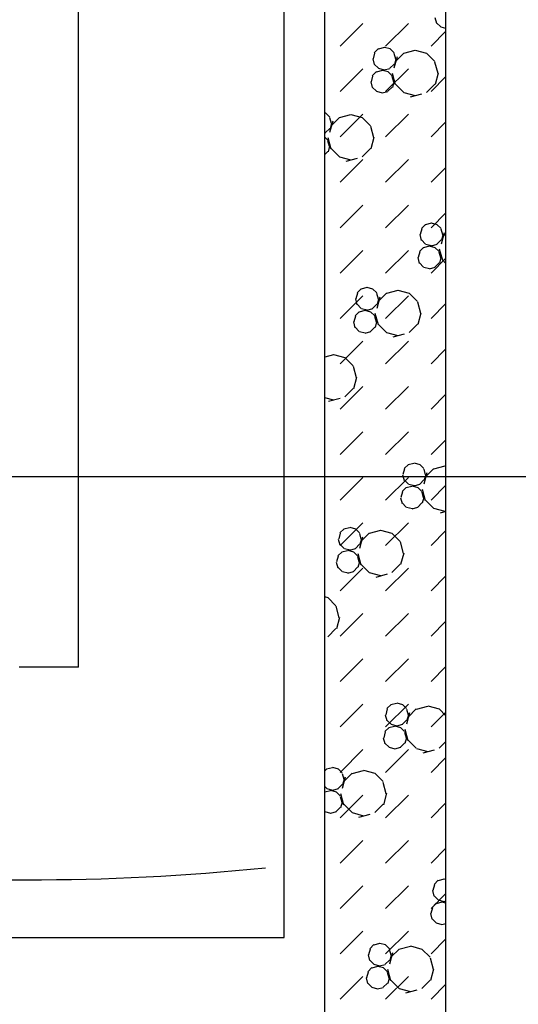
# Model space of a CAD drawing. Header units: millimetres. Extents: x 226749 to 325316, y -44191 to 40236.
# Tile 69 of 164: x 294745 to 295732, y 2736 to 4684. Entities that reach past the tile are written whole.
import ezdxf

# ---------------------------------------------------------------- set-up
doc = ezdxf.new("R2010")
doc.units = ezdxf.units.MM
doc.header["$LTSCALE"] = 100
doc.linetypes.add('DASHDOT', pattern=[25.4, 12.7, -6.35, 0, -6.35])
doc.layers.add('K_URZĄDZENIA', color=4, linetype='Continuous')
doc.layers.add('KG_BuildingAxis', color=4, linetype='DASHDOT')

# ---------------------------------------------------------------- blocks, each defined once
blk = doc.blocks.new('KOCIOŁ_RZUT')
at = {"layer": 'K_URZĄDZENIA'}
for q in [(132755.9, 71443.9), (136447.9, 71326.4)]:
    blk.add_line((136447.9, 71443.9), q, dxfattribs=at)

msp = doc.modelspace()

# ---------------------------------------------------------------- linework, layer by layer
for p, q in [((295588.43, 1660), (295588.43, 16380)), ((295348.43, 1900), (295348.43, 16140)), ((295379.26, 4632.11), (295424.16, 4677.01)), ((295469.06, 4632.11), (295513.96, 4677.01)), ((295566.69, 4688.64), (295569.7, 4677.39)), ((295578.19, 4670.08), (295569.95, 4678.31)), ((295558.86, 4632.11), (295588.43, 4661.68)), ((295588.43, 4666.83), (295578.86, 4669.4)), ((295447.32, 4618.36), (295444.31, 4607.11)), ((295454.89, 4627.27), (295446.65, 4619.04)), ((295465.89, 4629.37), (295454.64, 4626.36)), ((295478.06, 4626.6), (295466.81, 4629.61)), ((295485.62, 4619.04), (295477.39, 4627.28)), ((295485.37, 4618.12), (295488.39, 4606.87)), ((295504.82, 4618.48), (295488.34, 4602.01)), ((295527.06, 4623.59), (295504.56, 4617.56)), ((295550.48, 4617.8), (295527.98, 4623.83)), ((295566.29, 4602.01), (295549.81, 4618.48)), ((295443.39, 4606.87), (295446.4, 4595.62)), ((295491.55, 4610.79), (295485.52, 4588.29)), ((295489.31, 4607.11), (295486.29, 4595.86)), ((295566.04, 4601.09), (295572.06, 4578.59)), ((295379.26, 4542.3), (295424.16, 4587.2)), ((295450.91, 4581.77), (295442.67, 4573.53)), ((295454.89, 4588.3), (295446.65, 4596.54)), ((295461.91, 4583.86), (295450.66, 4580.85)), ((295466.81, 4584.61), (295455.56, 4587.63)), ((295474.08, 4581.09), (295462.83, 4584.11)), ((295477.14, 4587.39), (295465.89, 4584.37)), ((295469.06, 4542.3), (295513.96, 4587.2)), ((295481.64, 4573.53), (295473.41, 4581.77)), ((295485.62, 4596.54), (295477.39, 4588.3)), ((295482.07, 4578.59), (295488.09, 4556.09)), ((295572.98, 4578.83), (295566.96, 4556.33)), ((295439.41, 4561.36), (295442.42, 4550.11)), ((295443.34, 4572.86), (295440.33, 4561.61)), ((295481.39, 4572.61), (295484.41, 4561.36)), ((295485.33, 4561.61), (295482.31, 4550.36)), ((295558.86, 4542.3), (295588.43, 4571.87)), ((295450.91, 4542.8), (295442.67, 4551.03)), ((295462.83, 4539.11), (295451.58, 4542.12)), ((295473.16, 4541.88), (295461.91, 4538.86)), ((295481.64, 4551.03), (295473.4, 4542.8)), ((295504.82, 4540.54), (295488.34, 4557.01)), ((295527.99, 4533.83), (295505.49, 4539.86)), ((295566.29, 4557.01), (295549.81, 4540.54)), ((295540.11, 4537.08), (295517.61, 4531.06)), ((295350.78, 4499.32), (295348.43, 4499.95)), ((295358.34, 4491.76), (295350.11, 4500)), ((295358.09, 4490.84), (295361.11, 4479.59)), ((295364.27, 4483.51), (295358.24, 4461.01)), ((295377.54, 4491.2), (295361.07, 4474.73)), ((295399.79, 4496.31), (295377.29, 4490.28)), ((295379.26, 4452.5), (295424.16, 4497.4)), ((295423.21, 4490.52), (295400.71, 4496.55)), ((295439.01, 4474.73), (295422.54, 4491.2)), ((295469.06, 4452.5), (295513.96, 4497.4)), ((295558.86, 4452.5), (295588.43, 4482.07)), ((295358.34, 4469.26), (295350.11, 4461.02)), ((295362.03, 4479.83), (295359.01, 4468.58)), ((295438.76, 4473.81), (295444.79, 4451.31)), ((295349.86, 4460.11), (295348.43, 4459.72)), ((295354.36, 4446.25), (295348.43, 4452.18)), ((295354.11, 4445.33), (295357.13, 4434.08)), ((295354.79, 4451.31), (295360.82, 4428.81)), ((295445.71, 4451.55), (295439.68, 4429.05)), ((295354.36, 4423.75), (295348.43, 4417.82)), ((295358.05, 4434.33), (295355.03, 4423.08)), ((295377.54, 4413.26), (295361.07, 4429.73)), ((295439.01, 4429.73), (295422.54, 4413.26)), ((295400.71, 4406.55), (295378.21, 4412.58)), ((295379.26, 4362.7), (295424.16, 4407.6)), ((295412.83, 4409.81), (295390.33, 4403.78)), ((295469.06, 4362.7), (295513.96, 4407.6)), ((295558.86, 4362.7), (295588.43, 4392.27)), ((295379.26, 4272.89), (295424.16, 4317.8)), ((295469.06, 4272.89), (295513.96, 4317.8)), ((295558.86, 4272.89), (295588.43, 4302.46)), ((295540.5, 4270.63), (295537.48, 4259.38)), ((295548.06, 4279.54), (295539.83, 4271.31)), ((295559.06, 4281.64), (295547.81, 4278.62)), ((295571.23, 4278.87), (295559.98, 4281.88)), ((295578.8, 4271.31), (295570.56, 4279.54)), ((295578.55, 4270.39), (295581.56, 4259.14)), ((295536.56, 4259.14), (295539.58, 4247.89)), ((295548.06, 4240.57), (295539.83, 4248.81)), ((295578.8, 4248.81), (295570.56, 4240.57)), ((295584.72, 4263.06), (295578.69, 4240.56)), ((295582.48, 4259.38), (295579.47, 4248.13)), ((295588.43, 4261.19), (295581.52, 4254.27)), ((295379.26, 4183.09), (295424.16, 4227.99)), ((295469.06, 4183.09), (295513.96, 4227.99)), ((295544.08, 4234.03), (295535.84, 4225.8)), ((295555.08, 4236.13), (295543.83, 4233.12)), ((295559.98, 4236.88), (295548.73, 4239.89)), ((295567.25, 4233.36), (295556, 4236.37)), ((295570.31, 4239.65), (295559.06, 4236.64)), ((295574.82, 4225.8), (295566.58, 4234.03)), ((295575.24, 4230.86), (295581.27, 4208.36)), ((295532.58, 4213.63), (295535.6, 4202.38)), ((295536.51, 4225.12), (295533.5, 4213.87)), ((295558.86, 4183.09), (295588.43, 4212.66)), ((295574.57, 4224.88), (295577.58, 4213.63)), ((295578.5, 4213.87), (295575.49, 4202.62)), ((295588.43, 4202.36), (295581.52, 4209.27)), ((295544.08, 4195.06), (295535.84, 4203.3)), ((295556, 4191.37), (295544.75, 4194.39)), ((295566.33, 4194.15), (295555.08, 4191.13)), ((295574.82, 4203.3), (295566.58, 4195.06)), ((295420.78, 4152.26), (295412.55, 4144.03)), ((295431.78, 4154.36), (295420.53, 4151.34)), ((295443.95, 4151.59), (295432.7, 4154.6)), ((295451.52, 4144.03), (295443.28, 4152.26)), ((295379.26, 4093.29), (295424.16, 4138.19)), ((295409.28, 4131.86), (295412.3, 4120.61)), ((295413.22, 4143.35), (295410.2, 4132.1)), ((295451.27, 4143.11), (295454.28, 4131.86)), ((295457.44, 4135.78), (295451.41, 4113.28)), ((295455.2, 4132.1), (295452.19, 4120.85)), ((295470.71, 4143.47), (295454.24, 4126.99)), ((295469.06, 4093.29), (295513.96, 4138.19)), ((295492.96, 4148.58), (295470.46, 4142.55)), ((295516.38, 4142.79), (295493.88, 4148.82)), ((295532.18, 4126.99), (295515.71, 4143.47)), ((295420.78, 4113.29), (295412.55, 4121.53)), ((295432.7, 4109.6), (295421.45, 4112.62)), ((295443.03, 4112.37), (295431.78, 4109.36)), ((295451.52, 4121.53), (295443.28, 4113.29)), ((295531.93, 4126.08), (295537.96, 4103.58)), ((295558.86, 4093.29), (295588.43, 4122.86)), ((295409.24, 4097.85), (295406.22, 4086.59)), ((295416.8, 4106.76), (295408.56, 4098.52)), ((295427.8, 4108.85), (295416.55, 4105.84)), ((295439.97, 4106.08), (295428.72, 4109.09)), ((295447.54, 4098.52), (295439.3, 4106.76)), ((295447.29, 4097.6), (295450.3, 4086.35)), ((295447.96, 4103.58), (295453.99, 4081.08)), ((295538.88, 4103.82), (295532.85, 4081.32)), ((295405.3, 4086.35), (295408.32, 4075.1)), ((295416.8, 4067.78), (295408.57, 4076.02)), ((295447.54, 4076.02), (295439.3, 4067.78)), ((295451.22, 4086.59), (295448.21, 4075.34)), ((295470.71, 4065.52), (295454.24, 4082)), ((295532.18, 4082), (295515.71, 4065.52)), ((295428.72, 4064.09), (295417.47, 4067.11)), ((295439.05, 4066.87), (295427.8, 4063.85)), ((295493.88, 4058.82), (295471.38, 4064.85)), ((295506, 4062.07), (295483.5, 4056.04)), ((295379.26, 4003.49), (295424.16, 4048.39)), ((295469.06, 4003.49), (295513.96, 4048.39)), ((295558.86, 4003.49), (295588.43, 4033.06)), ((295365.68, 4021.3), (295348.43, 4016.68)), ((295389.1, 4015.51), (295366.6, 4021.54)), ((295404.9, 3999.72), (295388.43, 4016.19)), ((295404.65, 3998.8), (295410.68, 3976.3)), ((295411.6, 3976.54), (295405.57, 3954.04)), ((295379.26, 3913.68), (295424.16, 3958.59)), ((295469.06, 3913.68), (295513.96, 3958.59)), ((295366.6, 3931.54), (295348.43, 3936.41)), ((295404.9, 3954.72), (295388.43, 3938.25)), ((295558.86, 3913.68), (295588.43, 3943.25)), ((295378.72, 3934.79), (295356.22, 3928.76)), ((295379.26, 3823.88), (295424.16, 3868.78)), ((295469.06, 3823.88), (295513.96, 3868.78)), ((295558.86, 3823.88), (295588.43, 3853.45)), ((295513.96, 3804.53), (295505.72, 3796.29)), ((295524.96, 3806.63), (295513.71, 3803.61)), ((295537.13, 3803.85), (295525.88, 3806.87)), ((295544.69, 3796.29), (295536.46, 3804.53)), ((295586.13, 3800.84), (295563.63, 3794.81)), ((295588.43, 3800.72), (295587.06, 3801.09)), ((295502.46, 3784.12), (295505.47, 3772.87)), ((295506.39, 3795.62), (295503.38, 3784.37)), ((295544.44, 3795.38), (295547.46, 3784.13)), ((295550.62, 3788.05), (295544.59, 3765.55)), ((295548.38, 3784.37), (295545.36, 3773.12)), ((295563.89, 3795.73), (295547.41, 3779.26)), ((295379.26, 3734.08), (295424.16, 3778.98)), ((295469.06, 3734.08), (295513.96, 3778.98)), ((295513.96, 3765.56), (295505.72, 3773.79)), ((295520.98, 3761.12), (295509.73, 3758.1)), ((295525.88, 3761.87), (295514.63, 3764.88)), ((295533.15, 3758.35), (295521.9, 3761.36)), ((295536.21, 3764.64), (295524.96, 3761.63)), ((295544.69, 3773.79), (295536.46, 3765.56)), ((295558.86, 3734.08), (295588.43, 3763.65)), ((295502.41, 3750.11), (295499.4, 3738.86)), ((295509.98, 3759.02), (295501.74, 3750.79)), ((295540.71, 3750.79), (295532.48, 3759.02)), ((295540.46, 3749.87), (295543.48, 3738.62)), ((295541.14, 3755.84), (295547.17, 3733.35)), ((295498.48, 3738.62), (295501.49, 3727.37)), ((295509.98, 3720.05), (295501.74, 3728.29)), ((295540.71, 3728.29), (295532.48, 3720.05)), ((295544.4, 3738.86), (295541.38, 3727.61)), ((295563.89, 3717.79), (295547.41, 3734.26)), ((295521.9, 3716.36), (295510.65, 3719.38)), ((295532.23, 3719.13), (295520.98, 3716.12)), ((295587.06, 3711.09), (295564.56, 3717.12)), ((295588.43, 3711.46), (295576.67, 3708.31)), ((295379.26, 3644.28), (295424.16, 3689.18)), ((295469.06, 3644.28), (295513.96, 3689.18)), ((295379.11, 3668.34), (295376.1, 3657.09)), ((295386.68, 3677.25), (295378.44, 3669.01)), ((295397.68, 3679.35), (295386.43, 3676.33)), ((295409.85, 3676.57), (295398.6, 3679.59)), ((295417.41, 3669.01), (295409.18, 3677.25)), ((295417.16, 3668.1), (295420.18, 3656.85)), ((295436.61, 3668.45), (295420.14, 3651.98)), ((295458.86, 3673.56), (295436.36, 3667.54)), ((295482.28, 3667.78), (295459.78, 3673.81)), ((295498.08, 3651.98), (295481.61, 3668.45)), ((295558.86, 3644.28), (295588.43, 3673.85)), ((295375.18, 3656.85), (295378.19, 3645.59)), ((295386.68, 3638.28), (295378.44, 3646.51)), ((295417.41, 3646.51), (295409.18, 3638.28)), ((295423.34, 3660.77), (295417.31, 3638.27)), ((295421.1, 3657.09), (295418.08, 3645.84)), ((295497.83, 3651.06), (295503.86, 3628.56)), ((295382.7, 3631.74), (295374.46, 3623.51)), ((295393.7, 3633.84), (295382.45, 3630.82)), ((295398.6, 3634.59), (295387.35, 3637.6)), ((295405.87, 3631.07), (295394.62, 3634.08)), ((295408.93, 3637.36), (295397.68, 3634.35)), ((295413.43, 3623.51), (295405.2, 3631.74)), ((295413.86, 3628.57), (295419.89, 3606.07)), ((295504.78, 3628.81), (295498.75, 3606.31)), ((295371.2, 3611.34), (295374.21, 3600.09)), ((295375.13, 3622.83), (295372.12, 3611.58)), ((295413.18, 3622.59), (295416.2, 3611.34)), ((295417.12, 3611.58), (295414.1, 3600.33)), ((295436.61, 3590.51), (295420.14, 3606.98)), ((295498.08, 3606.98), (295481.61, 3590.51)), ((295382.7, 3592.77), (295374.46, 3601.01)), ((295379.26, 3554.47), (295424.16, 3599.38)), ((295394.62, 3589.08), (295383.37, 3592.1)), ((295404.95, 3591.85), (295393.7, 3588.84)), ((295413.43, 3601.01), (295405.2, 3592.77)), ((295459.78, 3583.81), (295437.28, 3589.84)), ((295471.9, 3587.06), (295449.4, 3581.03)), ((295469.06, 3554.47), (295513.96, 3599.38)), ((295558.86, 3554.47), (295588.43, 3584.04)), ((295355, 3540.5), (295348.43, 3542.26)), ((295370.8, 3524.7), (295354.33, 3541.17)), ((295370.55, 3523.79), (295376.58, 3501.29)), ((295379.26, 3464.67), (295424.16, 3509.57)), ((295469.06, 3464.67), (295513.96, 3509.57)), ((295377.5, 3501.53), (295371.47, 3479.03)), ((295558.86, 3464.67), (295588.43, 3494.24)), ((295370.8, 3479.7), (295354.33, 3463.23)), ((295379.26, 3374.87), (295424.16, 3419.77)), ((295469.06, 3374.87), (295513.96, 3419.77)), ((295558.86, 3374.87), (295588.43, 3404.44)), ((295490.85, 3331.61), (295479.6, 3328.6)), ((295503.02, 3328.84), (295491.77, 3331.86)), ((295379.26, 3285.07), (295424.16, 3329.97)), ((295469.06, 3285.07), (295513.96, 3329.97)), ((295472.29, 3320.61), (295469.27, 3309.36)), ((295479.85, 3329.52), (295471.62, 3321.28)), ((295510.59, 3321.28), (295502.35, 3329.52)), ((295510.34, 3320.36), (295513.35, 3309.11)), ((295516.51, 3313.04), (295510.49, 3290.54)), ((295529.78, 3320.72), (295513.31, 3304.25)), ((295552.03, 3325.83), (295529.53, 3319.8)), ((295575.45, 3320.05), (295552.95, 3326.07)), ((295558.86, 3285.07), (295588.43, 3314.64)), ((295588.43, 3307.07), (295574.78, 3320.72)), ((295468.35, 3309.11), (295471.37, 3297.86)), ((295479.85, 3290.55), (295471.62, 3298.78)), ((295510.59, 3298.78), (295502.35, 3290.54)), ((295514.27, 3309.36), (295511.26, 3298.11)), ((295468.31, 3275.1), (295465.29, 3263.85)), ((295475.87, 3284.01), (295467.63, 3275.77)), ((295486.87, 3286.11), (295475.62, 3283.09)), ((295491.77, 3286.85), (295480.52, 3289.87)), ((295499.04, 3283.33), (295487.79, 3286.35)), ((295502.1, 3289.63), (295490.85, 3286.61)), ((295506.61, 3275.77), (295498.37, 3284.01)), ((295506.36, 3274.86), (295509.37, 3263.61)), ((295507.03, 3280.83), (295513.06, 3258.33)), ((295464.37, 3263.61), (295467.39, 3252.36)), ((295510.29, 3263.85), (295507.28, 3252.6)), ((295529.78, 3242.78), (295513.31, 3259.25)), ((295588.43, 3256.43), (295574.78, 3242.78)), ((295379.26, 3195.26), (295424.16, 3240.17)), ((295475.87, 3245.04), (295467.64, 3253.27)), ((295469.06, 3195.26), (295513.96, 3240.17)), ((295487.79, 3241.35), (295476.54, 3244.36)), ((295498.12, 3244.12), (295486.87, 3241.11)), ((295506.61, 3253.27), (295498.37, 3245.04)), ((295552.95, 3236.07), (295530.45, 3242.1)), ((295565.07, 3239.33), (295542.57, 3233.3)), ((295558.86, 3195.26), (295588.43, 3224.83)), ((295352.57, 3202.24), (295348.43, 3198.1)), ((295363.58, 3204.33), (295352.32, 3201.32)), ((295375.74, 3201.56), (295364.49, 3204.58)), ((295383.31, 3194), (295375.07, 3202.24)), ((295424.75, 3198.55), (295402.25, 3192.52)), ((295448.17, 3192.77), (295425.67, 3198.79)), ((295383.06, 3193.08), (295386.07, 3181.83)), ((295389.24, 3185.76), (295383.21, 3163.26)), ((295387, 3182.08), (295383.98, 3170.83)), ((295402.5, 3193.44), (295386.03, 3176.97)), ((295463.97, 3176.97), (295447.5, 3193.44)), ((295463.72, 3176.05), (295469.75, 3153.55)), ((295352.57, 3163.27), (295348.43, 3167.41)), ((295359.59, 3158.83), (295348.43, 3155.84)), ((295348.59, 3156.73), (295348.43, 3156.57)), ((295364.49, 3159.58), (295353.24, 3162.59)), ((295371.76, 3156.06), (295360.51, 3159.07)), ((295374.82, 3162.35), (295363.57, 3159.33)), ((295379.33, 3148.49), (295371.09, 3156.73)), ((295383.31, 3171.5), (295375.07, 3163.27)), ((295379.08, 3147.58), (295382.09, 3136.33)), ((295379.26, 3105.46), (295424.16, 3150.36)), ((295379.75, 3153.55), (295385.78, 3131.05)), ((295470.67, 3153.79), (295464.64, 3131.29)), ((295469.06, 3105.46), (295513.96, 3150.36)), ((295348.59, 3117.76), (295348.43, 3117.92)), ((295379.33, 3125.99), (295371.09, 3117.76)), ((295383.01, 3136.57), (295380, 3125.32)), ((295402.5, 3115.5), (295386.03, 3131.97)), ((295463.97, 3131.97), (295447.5, 3115.5)), ((295558.86, 3105.46), (295588.43, 3135.03)), ((295360.51, 3114.07), (295349.26, 3117.08)), ((295370.84, 3116.84), (295359.59, 3113.83)), ((295425.67, 3108.8), (295403.17, 3114.82)), ((295437.79, 3112.05), (295415.29, 3106.02)), ((295379.26, 3015.66), (295424.16, 3060.56)), ((295469.06, 3015.66), (295513.96, 3060.56)), ((295558.86, 3015.66), (295588.43, 3045.23)), ((295573.03, 2981.78), (295564.79, 2973.55)), ((295584.03, 2983.88), (295572.78, 2980.86)), ((295588.43, 2983.19), (295584.95, 2984.12)), ((295379.26, 2925.86), (295424.16, 2970.76)), ((295469.06, 2925.86), (295513.96, 2970.76)), ((295561.53, 2961.38), (295564.54, 2950.13)), ((295565.46, 2972.87), (295562.45, 2961.62)), ((295558.86, 2925.86), (295588.43, 2955.43)), ((295573.03, 2942.81), (295564.79, 2951.05)), ((295584.95, 2939.12), (295573.7, 2942.14)), ((295561.48, 2927.37), (295558.47, 2916.12)), ((295569.05, 2936.28), (295560.81, 2928.04)), ((295580.05, 2938.37), (295568.8, 2935.36)), ((295588.43, 2936.62), (295580.97, 2938.62)), ((295588.43, 2940.06), (295584.03, 2938.88)), ((295557.55, 2915.87), (295560.56, 2904.62)), ((295569.05, 2897.3), (295560.81, 2905.54)), ((295580.97, 2893.62), (295569.72, 2896.63)), ((295588.43, 2895.62), (295580.05, 2893.37)), ((295379.26, 2836.05), (295424.16, 2880.96)), ((295469.06, 2836.05), (295513.96, 2880.96)), ((295558.86, 2836.05), (295588.43, 2865.62)), ((295438.18, 2845.59), (295435.17, 2834.34)), ((295445.75, 2854.5), (295437.51, 2846.27)), ((295456.75, 2856.6), (295445.5, 2853.59)), ((295468.92, 2853.83), (295457.67, 2856.84)), ((295476.48, 2846.27), (295468.25, 2854.5)), ((295476.23, 2845.35), (295479.25, 2834.1)), ((295495.68, 2845.71), (295479.21, 2829.24)), ((295517.93, 2850.82), (295495.43, 2844.79)), ((295541.35, 2845.03), (295518.85, 2851.06)), ((295557.15, 2829.24), (295540.68, 2845.71)), ((295434.25, 2834.1), (295437.26, 2822.85)), ((295482.41, 2838.02), (295476.38, 2815.53)), ((295480.17, 2834.34), (295477.16, 2823.09)), ((295556.9, 2828.32), (295562.93, 2805.82)), ((295441.77, 2809), (295433.53, 2800.76)), ((295445.75, 2815.53), (295437.51, 2823.77)), ((295452.77, 2811.09), (295441.52, 2808.08)), ((295457.67, 2811.84), (295446.42, 2814.86)), ((295464.94, 2808.32), (295453.69, 2811.34)), ((295468, 2814.61), (295456.75, 2811.6)), ((295472.5, 2800.76), (295464.27, 2809)), ((295476.48, 2823.77), (295468.25, 2815.53)), ((295472.93, 2805.82), (295478.96, 2783.32)), ((295563.85, 2806.06), (295557.82, 2783.56)), ((295379.26, 2746.25), (295424.16, 2791.15)), ((295430.27, 2788.59), (295433.28, 2777.34)), ((295434.2, 2800.09), (295431.19, 2788.84)), ((295469.06, 2746.25), (295513.96, 2791.15)), ((295472.25, 2799.84), (295475.27, 2788.59)), ((295476.19, 2788.84), (295473.17, 2777.59)), ((295441.77, 2770.03), (295433.53, 2778.26)), ((295453.69, 2766.34), (295442.44, 2769.35)), ((295464.02, 2769.11), (295452.77, 2766.09)), ((295472.5, 2778.26), (295464.27, 2770.03)), ((295495.68, 2767.77), (295479.21, 2784.24)), ((295518.85, 2761.06), (295496.35, 2767.09)), ((295557.15, 2784.24), (295540.68, 2767.77)), ((295558.86, 2746.25), (295588.43, 2775.82)), ((295530.96, 2764.31), (295508.46, 2758.28))]:
    msp.add_line(p, q)
at = {"ltscale": 6}
for p, q in [((295588.43, 1660), (295588.43, 16380)), ((295348.43, 1900), (295348.43, 16140)), ((325315.93, 3780), (268778.43, 3780))]:
    msp.add_line(p, q, dxfattribs=at)
at = {"color": 1, "linetype": 'Continuous'}
msp.add_line((295267.93, 2868.74), (295267.93, 8786.74), dxfattribs=at)
at = {"color": 1}
msp.add_line((293467.93, 2868.74), (295267.93, 2868.74), dxfattribs=at)
msp.add_arc((294758.32, 7678.98), 4696.45, 264.22345, 275.77655)
at = {"layer": 'KG_BuildingAxis', "ltscale": 6}
msp.add_line((317515.93, 3780), (260978.43, 3780), dxfattribs=at)

# ---------------------------------------------------------------- block references
at = {"layer": 'K_URZĄDZENIA', "rotation": 270}
msp.add_blockref('KOCIOŁ_RZUT', (223417.55, 139851.39), dxfattribs=at)

doc.saveas('drawing.dxf')
